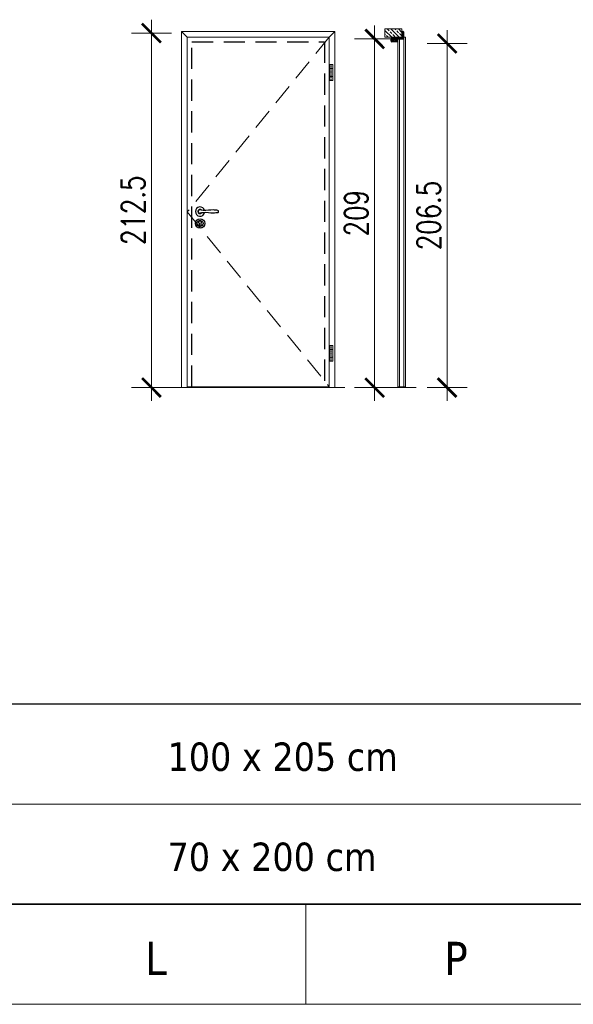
# Model space of a CAD drawing. Header units: millimetres. Extents: x 23192 to 149900, y -396339 to -79279.
# Tile 68 of 136: x 71873 to 72205, y -211347 to -210757. Entities that reach past the tile are written whole.
import ezdxf

# ---------------------------------------------------------------- set-up
doc = ezdxf.new("R2010")
doc.units = ezdxf.units.MM
doc.linetypes.add('CENTER', pattern=[0.6, 0.375, -0.075, 0.075, -0.075])
doc.linetypes.add('DASHED', pattern=[19.05, 12.7, -6.35])
doc.layers.get('0').update_dxf_attribs({"lineweight": 0})
for name, color, linetype, lineweight in [('0_LEGENDA', 7, 'Continuous', 13), ('Drzwi - hatch', 8, 'Continuous', 5), ('Drzwi KRAWĘDZIE', 7, 'Continuous', 20), ('KOREkty', 190, 'Continuous', 35)]:
    doc.layers.add(name, color=color, linetype=linetype, lineweight=lineweight)
for name, color, linetype in [('Drzwi - klamki', 150, 'Continuous'), ('Drzwi PRZER-DUŻA', 240, 'DASHED'), ('GRUBA', 4, 'Continuous')]:
    doc.layers.add(name, color=color, linetype=linetype)
doc.styles.add('ARIAL', font='tahoma.ttf')
doc.styles.add('SIMPLEX', font='simplex.shx', dxfattribs={"width": 0.77})
doc.dimstyles.new('OL PB 200', dxfattribs={"dimscale": 4, "dimtxt": 3.5, "dimasz": 0.2, "dimexe": 10, "dimexo": 10, "dimgap": 1, "dimtad": 1, "dimdec": 1, "dimrnd": 0.5, "dimzin": 9, "dimdsep": 46, "dimtxsty": 'SIMPLEX', "dimblk": 'thick_MSz', "dimcen": 0.1, "dimdle": 8, "dimse1": 1, "dimse2": 1, "dimclrd": 256, "dimclre": 256, "dimclrt": 3, "dimadec": 1, "dimazin": 2, "dimtfac": 1, "dimtdec": 1, "dimtix": 1, "dimtofl": 0, "dimtmove": 2, "dimatfit": 3, "dimldrblk": 'thick_MSz', "dimfxl": 10, "dimfxlon": 1, "dimtolj": 1, "dimlwd": -1, "dimlwe": -1, "dimarcsym": 0})

# ---------------------------------------------------------------- blocks, each defined once
blk = doc.blocks.new('thick_MSz')
for p, q in [((0, 15), (0, -15)), ((-10, 0), (10, 0))]:
    blk.add_line(p, q)
at = {"const_width": 2, "elevation": 2}
blk.add_lwpolyline([(-7.07, -7.07), (7.07, 7.07)], dxfattribs=at)
blk = doc.blocks.new('*D60')
at = {"layer": '0_LEGENDA', "transparency": 16777216}
blk.add_line((72085.56, -210768.89), (72085.56, -210976.29), dxfattribs=at)
at = {"layer": 'DEFPOINTS', "color": 0, "transparency": 16777216}
for p in [(72091.74, -210768.09), (72085.56, -210977.09), (72091.74, -210977.09)]:
    blk.add_point(p, dxfattribs=at)
at = {"layer": '0_LEGENDA', "transparency": 16777216, "xscale": 0.8, "yscale": 0.8, "zscale": 0.8}
for p, rotation in [((72085.56, -210768.09), 90), ((72085.56, -210977.09), 270)]:
    blk.add_blockref('thick_MSz', p, dxfattribs=dict(at, rotation=rotation))
at = {"layer": '0_LEGENDA', "color": 3, "transparency": 16777216, "insert": (72074.56, -210872.59), "char_height": 14, "attachment_point": 5, "rotation": 90, "style": 'SIMPLEX'}
blk.add_mtext('\\A1;209', dxfattribs=at)
blk = doc.blocks.new('*D61')
at = {"layer": '0_LEGENDA', "transparency": 16777216}
blk.add_line((71951.63, -210765.39), (71951.63, -210976.29), dxfattribs=at)
at = {"layer": 'DEFPOINTS', "color": 0, "transparency": 16777216}
for p in [(72102.22, -210764.59), (71951.63, -210977.09), (72102.22, -210977.09)]:
    blk.add_point(p, dxfattribs=at)
at = {"layer": '0_LEGENDA', "transparency": 16777216, "xscale": 0.8, "yscale": 0.8, "zscale": 0.8}
for p, rotation in [((71951.63, -210764.59), 90), ((71951.63, -210977.09), 270)]:
    blk.add_blockref('thick_MSz', p, dxfattribs=dict(at, rotation=rotation))
at = {"layer": '0_LEGENDA', "color": 3, "transparency": 16777216, "insert": (71940.63, -210870.84), "char_height": 14, "attachment_point": 5, "rotation": 90, "style": 'SIMPLEX'}
blk.add_mtext('\\A1;212.5', dxfattribs=at)
blk = doc.blocks.new('*D62')
at = {"layer": '0_LEGENDA', "transparency": 16777216}
blk.add_line((72129.01, -210771.64), (72129.01, -210976.29), dxfattribs=at)
at = {"layer": 'DEFPOINTS', "color": 0, "transparency": 16777216}
for p in [(72097.37, -210770.84), (72097.37, -210977.09), (72129.01, -210977.09)]:
    blk.add_point(p, dxfattribs=at)
at = {"layer": '0_LEGENDA', "transparency": 16777216, "xscale": 0.8, "yscale": 0.8, "zscale": 0.8}
for p, rotation in [((72129.01, -210770.84), 90), ((72129.01, -210977.09), 270)]:
    blk.add_blockref('thick_MSz', p, dxfattribs=dict(at, rotation=rotation))
at = {"layer": '0_LEGENDA', "color": 3, "transparency": 16777216, "insert": (72118.01, -210873.97), "char_height": 14, "attachment_point": 5, "rotation": 90, "style": 'SIMPLEX'}
blk.add_mtext('\\A1;206.5', dxfattribs=at)

msp = doc.modelspace()

# ---------------------------------------------------------------- hatches: boundary and pattern name
at = {"layer": 'Drzwi - hatch'}
h = msp.add_hatch(dxfattribs=at)
h.set_pattern_fill('ANSI33', color=256, scale=0.5, angle=-90)
h.set_pattern_definition([(315, (68095.8105, -211032.672), (2.245064, 2.245064), []), (315, (68095.8105, -211034.917), (2.245064, 2.245064), [1.5875, -0.79375])])
h.paths.add_polyline_path([(72091.742, -210762.091), (72091.742, -210767.091), (72101.942, -210767.091), (72101.942, -210762.091)])
h = msp.add_hatch(dxfattribs=at)
h.set_pattern_fill('AR-CONC', color=256, scale=0.003, angle=-90)
h.set_pattern_definition([(320, (68641.3246, -210537.86185), (-0.047817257, -0.546554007), [0.05715, -0.62865]), (265, (68641.3246, -210537.86185), (0.57317054, 0.10573026), [0.04572, -0.50292175]), (10.451445, (68641.3206, -210537.9074), (0.525353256, -0.44082374), [0.04857003, -0.53427073]), (316.1842, (68641.477, -210537.86185), (-0.12612698, -0.81323712), [0.085725, -0.942975]), (6.635558, (68641.4665, -210537.9296), (0.74227837, -0.7122124), [0.07285507, -0.80140682]), (261.18415, (68641.477, -210537.86185), (0.74227837, -0.7122124), [0.0685799, -0.7543792]), (291, (68641.4389, -210537.93805), (-0.306795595, -0.454843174), [0.05715, -0.62865]), (236, (68641.4389, -210537.93805), (0.5525639, -0.185406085), [0.04572, -0.50292]), (341.451445, (68641.4133, -210537.97595), (0.24576831, -0.64024926), [0.04857003, -0.53426981]), (307.5, (68641.32458, -210537.86185), (0.253665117, -0.00926581), [0, -0.496824, 0, -0.51054, 0, -0.504825]), (277.5, (68641.32458, -210537.86185), (0.300541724, -0.200458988), [0, -0.291084, 0, -0.485394, 0, -0.192405]), (237.5, (68641.32458, -210537.69192), (-0.017186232, -0.406771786), [0, -0.1905, 0, -0.59436, 0, -0.78867]), (227.5, (68641.3246, -210537.61572), (0.076279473, -0.444387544), [0, -0.24765, 0, -0.394716, 0, -0.56007])])
h.paths.add_polyline_path([(72095.782, -210769.661, -0.4142136), (72095.622, -210769.501), (72095.622, -210767.931, -0.4142136), (72095.782, -210767.771), (72096.342, -210767.771), (72096.342, -210767.591), (72095.782, -210767.591), (72095.782, -210767.091), (72101.942, -210767.091), (72102.662, -210767.091), (72102.662, -210767.451, -0.4142136), (72102.502, -210767.611), (72098.302, -210767.611, 0.4142136), (72097.962, -210767.951), (72097.962, -210769.131, 0.4142136), (72098.302, -210769.471), (72098.967, -210769.471, -1), (72098.967, -210769.661)])
h.paths.add_polyline_path([(72101.942, -210767.091), (72101.942, -210763.771), (72102.502, -210763.771, -0.4142136), (72102.662, -210763.931), (72102.662, -210766.391), (72102.662, -210767.091)])

# ---------------------------------------------------------------- linework, layer by layer
at = {"linetype": 'CENTER', "ltscale": 0.5}
for p, q in [((72059.527, -210783.46), (72059.527, -210792.96)), ((72059.527, -210951.841), (72059.527, -210961.341))]:
    msp.add_line(p, q, dxfattribs=at)
at = {"linetype": 'DASHED'}
msp.add_lwpolyline([(72058.277, -210766.991), (71973.077, -210871.791), (72058.277, -210976.591)], dxfattribs=at)
at = {"layer": '0_LEGENDA', "linetype": 'ByBlock', "ltscale": 5}
for p, q in [((67487.721, -211166.755), (76924.798, -211166.749)), ((67487.721, -211226.755), (76924.742, -211226.749)), ((67487.721, -211286.755), (76924.686, -211286.749)), ((67487.721, -211286.755), (76924.686, -211286.753)), ((72044.337, -211286.754), (72044.337, -211346.755)), ((67487.721, -211346.755), (76924.63, -211346.749))]:
    msp.add_line(p, q, dxfattribs=at)
at = {"layer": 'Drzwi - klamki'}
for p, q in [((72098.142, -210768.012), (72098.142, -210769.141)), ((72098.142, -210769.141), (72098.277, -210769.276)), ((72098.157, -210767.976), (72098.327, -210767.806)), ((72098.535, -210768.091), (72098.242, -210768.091)), ((72098.242, -210768.091), (72098.242, -210769.041)), ((72098.747, -210769.041), (72098.242, -210769.041)), ((72098.284, -210767.991), (72098.398, -210767.876)), ((72098.442, -210767.991), (72098.284, -210767.991)), ((72098.284, -210769.141), (72098.348, -210769.206)), ((72098.461, -210769.141), (72098.284, -210769.141)), ((72098.535, -210768.091), (72098.415, -210768.577)), ((72098.415, -210768.577), (72098.747, -210769.041)), ((72098.442, -210767.991), (72098.627, -210767.806)), ((72098.461, -210769.141), (72098.597, -210769.276)), ((72098.638, -210768.091), (72098.523, -210768.556)), ((72098.523, -210768.556), (72098.884, -210769.061)), ((72098.584, -210767.991), (72098.698, -210767.876)), ((72098.742, -210767.991), (72098.584, -210767.991)), ((72098.603, -210769.141), (72098.667, -210769.206)), ((72098.738, -210769.141), (72098.603, -210769.141)), ((72098.842, -210768.091), (72098.638, -210768.091)), ((72098.742, -210767.991), (72098.927, -210767.806)), ((72098.783, -210769.213), (72098.744, -210769.291)), ((72098.842, -210768.091), (72098.842, -210768.419)), ((72098.884, -210767.991), (72098.998, -210767.876)), ((72098.884, -210767.991), (72098.942, -210768.012)), ((72098.942, -210768.012), (72098.942, -210768.419)), ((72098.942, -210769.291), (72099.083, -210769.305)), ((72098.997, -210768.469), (72099.377, -210768.432)), ((72099.007, -210768.568), (72099.348, -210768.535)), ((72099.392, -210768.838), (72099.392, -210768.575)), ((72099.492, -210768.855), (72099.492, -210768.531)), ((72099.642, -210767.991), (72099.642, -210767.791)), ((72099.642, -210767.791), (72100.642, -210767.791)), ((72099.654, -210767.791), (72099.642, -210767.803)), ((72099.753, -210767.791), (72099.642, -210767.902)), ((72099.756, -210767.991), (72099.642, -210767.878)), ((72099.657, -210767.991), (72099.642, -210767.976)), ((72100.642, -210767.991), (72099.642, -210767.991)), ((72099.852, -210767.791), (72099.652, -210767.991)), ((72099.854, -210767.991), (72099.654, -210767.791)), ((72099.951, -210767.791), (72099.751, -210767.991)), ((72099.953, -210767.991), (72099.753, -210767.791)), ((72100.049, -210767.791), (72099.849, -210767.991)), ((72100.052, -210767.991), (72099.852, -210767.791)), ((72100.148, -210767.791), (72099.948, -210767.991)), ((72100.151, -210767.991), (72099.951, -210767.791)), ((72100.247, -210767.791), (72100.047, -210767.991)), ((72100.249, -210767.991), (72100.049, -210767.791)), ((72100.346, -210767.791), (72100.146, -210767.991)), ((72100.348, -210767.991), (72100.148, -210767.791)), ((72100.445, -210767.791), (72100.245, -210767.991)), ((72100.447, -210767.991), (72100.247, -210767.791)), ((72100.543, -210767.791), (72100.343, -210767.991)), ((72100.546, -210767.991), (72100.346, -210767.791)), ((72100.642, -210767.791), (72100.442, -210767.991)), ((72100.642, -210767.989), (72100.445, -210767.791)), ((72100.642, -210767.89), (72100.541, -210767.991)), ((72100.642, -210767.89), (72100.543, -210767.791)), ((72100.642, -210767.989), (72100.64, -210767.991)), ((72100.642, -210767.791), (72100.642, -210767.991))]:
    msp.add_line(p, q, dxfattribs=at)
at = {"layer": 'Drzwi - klamki', "ltscale": 0.2}
for p, q in [((71979.627, -210871.341), (71979.627, -210871.841)), ((71979.627, -210871.341), (71979.758, -210871.341)), ((71979.627, -210871.841), (71979.758, -210871.841)), ((71980.252, -210878.635), (71980.252, -210879.885)), ((71981.302, -210878.635), (71981.302, -210879.885))]:
    msp.add_line(p, q, dxfattribs=at)
for centre, radius in [((71980.777, -210878.735), 2.8), ((71980.782, -210878.739), 1.8)]:
    msp.add_circle(centre, radius, dxfattribs=at)
at = {"layer": 'Drzwi - klamki'}
for centre, radius, start, end in [((72098.192, -210768.012), 0.05, 135, 180), ((72098.313, -210769.241), 0.05, 225, 270), ((72098.313, -210769.241), 0.05, 270, 45), ((72098.363, -210767.841), 0.05, 90, 135), ((72098.363, -210767.841), 0.05, 315, 90), ((72098.632, -210769.241), 0.05, 225, 270), ((72098.663, -210767.841), 0.05, 90, 135), ((72098.632, -210769.241), 0.05, 270, 45), ((72098.663, -210767.841), 0.05, 315, 90), ((72098.738, -210769.191), 0.05, 333.425339, 90), ((72098.992, -210768.419), 0.15, 180, 275.563415), ((72099.088, -210768.915), 0.25, 215.623943, 327.559413), ((72098.963, -210767.841), 0.05, 90, 135), ((72098.992, -210768.419), 0.05, 180, 275.563415), ((72098.963, -210767.841), 0.05, 315, 90), ((72099.107, -210769.056), 0.25, 264.429901, 319.458571), ((72098.523, -210768.556), 1.019, 319.458571, 341.015535), ((72098.523, -210768.556), 0.919, 327.559413, 339.878843), ((72099.352, -210768.575), 0.04, 0, 95.563415), ((72099.392, -210768.581), 0.15, 89.587511, 95.563415), ((72099.292, -210768.838), 0.1, 339.878843, 0), ((72099.392, -210768.531), 0.1, 0, 89.587511), ((72099.392, -210768.855), 0.1, 341.015535, 0)]:
    msp.add_arc(centre, radius, start, end, dxfattribs=at)
at = {"layer": 'Drzwi - klamki', "ltscale": 0.2}
for centre, radius, start, end in [((71980.777, -210871.591), 2.801, 13.271535, 346.728465), ((71980.777, -210871.591), 1.25, 42.903782, 317.096218), ((71980.777, -210871.591), 1.05, 64.699839, 295.300161), ((71991.187, -210871.591), 0.74, 288.924644, 71.075356), ((71980.777, -210877.935), 0.875, 306.869898, 233.130102), ((71980.777, -210879.885), 0.525, 180, 270), ((71980.777, -210879.885), 0.525, 270, 0)]:
    msp.add_arc(centre, radius, start, end, dxfattribs=at)
for points in [[(71991.427, -210870.891), (71988.927, -210870.641), (71982.632, -210870.891), (71980.777, -210870.541)], [(71991.427, -210872.291), (71988.927, -210872.541), (71982.632, -210872.291), (71980.777, -210872.641)]]:
    msp.add_spline(points, degree=3, dxfattribs=at)
at = {"layer": 'Drzwi KRAWĘDZIE'}
for p, q in [((71969.677, -210977.091), (71969.677, -210763.591)), ((72061.677, -210763.591), (71969.677, -210763.591)), ((71969.677, -210763.591), (71973.077, -210766.991)), ((72061.677, -210763.591), (72058.277, -210766.991)), ((72061.677, -210977.091), (72061.677, -210763.591)), ((72095.782, -210767.591), (72095.782, -210767.091)), ((72099.542, -210768.291), (72099.542, -210976.491)), ((72102.942, -210768.191), (72099.642, -210768.191)), ((72100.542, -210768.191), (72100.542, -210976.591)), ((72102.942, -210766.991), (72104.042, -210766.991)), ((72102.942, -210766.991), (72102.942, -210768.191)), ((72102.942, -210766.991), (72102.942, -210768.191)), ((72103.142, -210766.991), (72103.142, -210976.591)), ((72104.142, -210767.091), (72104.142, -210976.491)), ((72060.477, -210783.46), (72058.577, -210783.46)), ((72058.577, -210783.46), (72058.577, -210792.96)), ((72060.477, -210785.86), (72058.577, -210785.86)), ((72060.477, -210783.46), (72060.477, -210792.96)), ((72060.477, -210790.56), (72058.577, -210790.56)), ((72058.577, -210792.96), (72060.477, -210792.96)), ((72104.142, -210874.391), (72104.142, -210868.791)), ((72060.477, -210951.841), (72058.577, -210951.841)), ((72058.577, -210951.841), (72058.577, -210961.341)), ((72060.477, -210951.841), (72060.477, -210961.341)), ((72060.477, -210954.241), (72058.577, -210954.241)), ((72060.477, -210958.941), (72058.577, -210958.941)), ((72058.577, -210961.341), (72060.477, -210961.341)), ((71963.685, -210977.091), (72067.693, -210977.091)), ((71975.927, -210977.091), (71975.927, -210976.591)), ((72055.427, -210977.091), (72055.427, -210976.591)), ((72093.222, -210977.091), (72110.412, -210977.091)), ((72099.642, -210976.591), (72104.042, -210976.591))]:
    msp.add_line(p, q, dxfattribs=at)
for points in [[(72101.942, -210762.091), (72101.942, -210767.091), (72091.742, -210767.091), (72091.742, -210762.091)], [(72058.277, -210766.991), (71973.077, -210766.991), (71973.077, -210976.591), (72058.277, -210976.591)]]:
    msp.add_lwpolyline(points, close=True, dxfattribs=at)
for centre, start, end in [((72099.642, -210768.291), 90, 180), ((72104.042, -210767.091), 0, 90), ((72099.642, -210976.491), 180, 270), ((72104.042, -210976.491), 270, 0)]:
    msp.add_arc(centre, 0.1, start, end, dxfattribs=at)
at = {"layer": 'Drzwi PRZER-DUŻA'}
msp.add_lwpolyline([(71975.927, -210976.591), (71975.927, -210769.841), (72055.427, -210769.841), (72055.427, -210976.591)], dxfattribs=at)
at = {"layer": 'GRUBA', "ltscale": 0.2}
for p, q in [((72101.942, -210763.771), (72101.942, -210763.591)), ((72101.942, -210763.591), (72102.502, -210763.591)), ((72102.502, -210763.771), (72101.942, -210763.771)), ((72102.662, -210766.391), (72102.662, -210763.931)), ((72102.842, -210763.931), (72102.842, -210767.451)), ((72095.442, -210769.501), (72095.442, -210767.931)), ((72095.622, -210767.931), (72095.622, -210769.501)), ((72095.782, -210767.591), (72096.342, -210767.591)), ((72096.342, -210767.771), (72095.782, -210767.771)), ((72095.782, -210769.661), (72098.967, -210769.661)), ((72098.967, -210769.841), (72095.782, -210769.841)), ((72096.342, -210767.591), (72096.342, -210767.771)), ((72097.962, -210769.131), (72097.962, -210767.951)), ((72098.142, -210767.951), (72098.142, -210769.131)), ((72098.302, -210767.611), (72102.502, -210767.611)), ((72102.042, -210767.791), (72098.302, -210767.791)), ((72098.302, -210769.291), (72098.967, -210769.291)), ((72098.967, -210769.471), (72098.302, -210769.471)), ((72102.502, -210767.791), (72102.042, -210767.791)), ((72102.662, -210767.451), (72102.662, -210766.391))]:
    msp.add_line(p, q, dxfattribs=at)
for centre, radius, start, end in [((72102.502, -210763.931), 0.34, 0, 90), ((72102.502, -210763.931), 0.16, 0, 90), ((72095.782, -210767.931), 0.34, 90, 180), ((72095.782, -210769.501), 0.34, 180, 270), ((72095.782, -210767.931), 0.16, 90, 180), ((72095.782, -210769.501), 0.16, 180, 270), ((72098.302, -210767.951), 0.34, 90, 180), ((72098.302, -210769.131), 0.34, 180, 270), ((72098.302, -210767.951), 0.16, 90, 180), ((72098.302, -210769.131), 0.16, 180, 270), ((72098.967, -210769.566), 0.275, 270, 90), ((72098.967, -210769.566), 0.095, 270, 90), ((72102.502, -210767.451), 0.16, 270, 0), ((72102.502, -210767.451), 0.34, 270, 0)]:
    msp.add_arc(centre, radius, start, end, dxfattribs=at)
at = {"layer": 'KOREkty'}
msp.add_lwpolyline([(67895.989, -211166.755), (76924.686, -211166.754), (76924.686, -211286.749), (67895.989, -211286.75)], close=True, dxfattribs=at)

# ---------------------------------------------------------------- texts
at = {"layer": '0_LEGENDA', "linetype": 'ByBlock', "ltscale": 5, "attachment_point": 1, "style": 'ARIAL'}
for s, insert, char_height, width in [('100 x 205 cm', (71961.297, -211189.831), 17, 162.7638), ('70 x 200 cm', (71961.297, -211249.831), 17, 212.04863), ('\\pxqc;L', (71864.337, -211309.283), 20, 180), ('\\pxqc;P', (72044.337, -211309.283), 20, 180)]:
    msp.add_mtext(s, dxfattribs=dict(at, insert=insert, char_height=char_height, width=width))

# ---------------------------------------------------------------- dimensions: what is measured, and where the dimension line sits
at = {"layer": '0_LEGENDA', "color": 7}
for base, p1, p2, picture, middle in [((71951.629, -210977.091), (72102.222, -210764.591), (72102.222, -210977.091), '*D61', (71940.629, -210870.841)), ((72085.557, -210977.091), (72091.742, -210768.091), (72091.742, -210977.091), '*D60', (72074.557, -210872.591)), ((72129.014631, -210977.091043), (72097.37464, -210770.841039), (72097.37464, -210977.091043), '*D62', (72118.014631, -210873.966041))]:
    dim = msp.add_linear_dim(base=base, p1=p1, p2=p2, angle=90, dimstyle='OL PB 200', dxfattribs=at)
    dim.commit()
    dim.dimension.update_dxf_attribs({"geometry": picture, "text_midpoint": middle})

doc.saveas('drawing.dxf')
